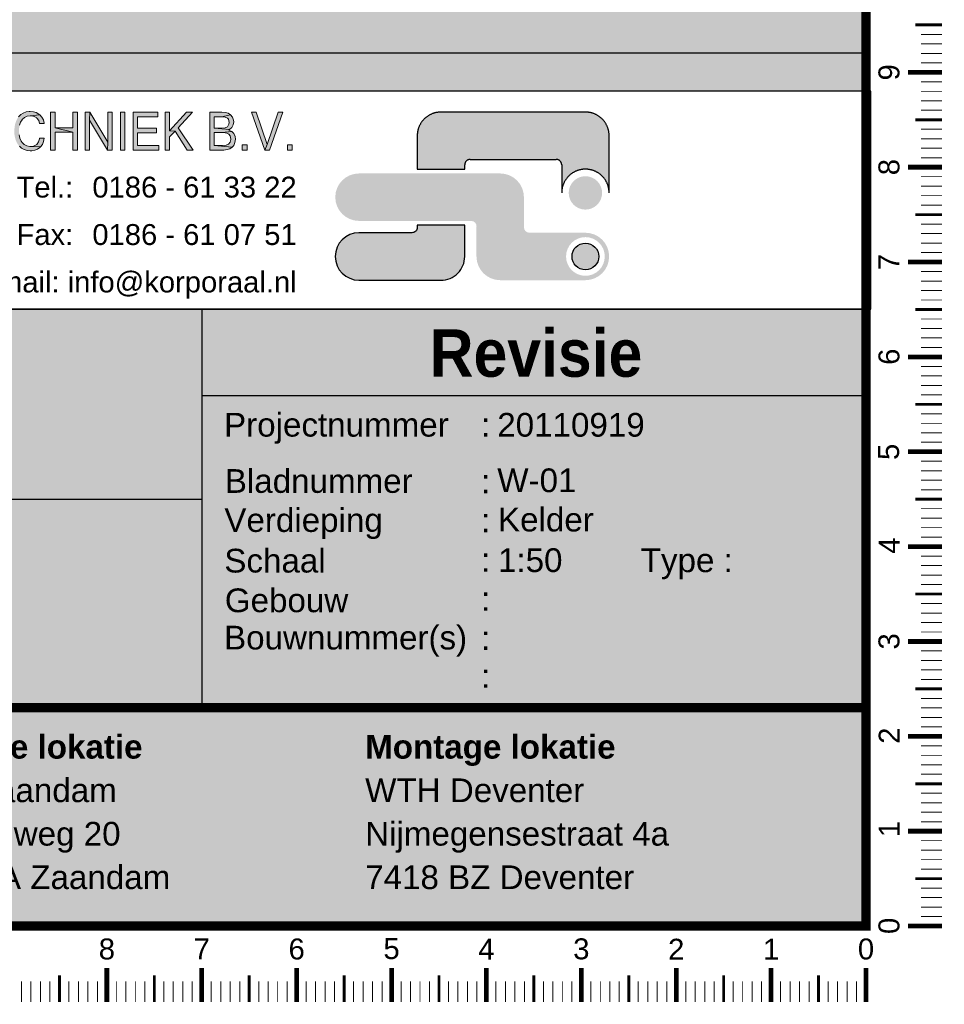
# Model space of a CAD drawing. Header units: millimetres. Extents: x 0 to 29700, y 0 to 21000.
# Tile 22 of 24: x 24741 to 29612, y 87 to 5277. Entities that reach past the tile are written whole.
import ezdxf
from ezdxf.enums import TextEntityAlignment as Align

# ---------------------------------------------------------------- set-up
doc = ezdxf.new("R2010")
doc.units = ezdxf.units.MM
doc.header["$LTSCALE"] = 50
doc.linetypes.add('2322107', pattern=[2000, 1000, 1000])
doc.linetypes.add('DASHDOT', pattern=[1, 0.5, -0.25, 0, -0.25])
for name, color, linetype in [('3', 7, 'Continuous'), ('50_MMKADER', 7, 'Continuous'), ('BL$4----', 7, 'Continuous'), ('Kader_WTH', 7, 'Continuous'), ('RETOUR', 5, 'DASHDOT')]:
    doc.layers.add(name, color=color, linetype=linetype)
doc.layers.add('RU_Dim', color=251, linetype='Continuous', lineweight=15)
doc.layers.add('RU_Hatch', color=7, linetype='Continuous', true_color=0xe00000)
doc.layers.add('RU_Outline', color=7, linetype='Continuous', lineweight=15, true_color=0x000000)
doc.styles.add('Annotative', font='ARIAL.TTF')
doc.styles.add('Korporaal adres', font='ARIAL.TTF', dxfattribs={"height": 5})
doc.styles.add('ROMANS', font='romans', dxfattribs={"height": 15})
doc.styles.add('style1', font='ariblk.TTF', dxfattribs={"width": 0.8, "height": 35})
doc.styles.add('style2', font='ARIAL.TTF', dxfattribs={"height": 16})

# ---------------------------------------------------------------- blocks, each defined once
blk = doc.blocks.new('a2')
at = {"layer": 'Kader_WTH', "lineweight": -3, "const_width": 1}
blk.add_lwpolyline([(584, 9.99), (584, 410), (10, 410), (10, 9.99)], close=True, dxfattribs=at)
at = {"layer": 'Kader_WTH', "color": 8, "lineweight": -3, "true_color": 0x6e6e6e}
for points, const_width in [([(592, 104.99), (589.18, 104.99)], 0.3), ([(592, 103.99), (589.81, 103.99)], 0.1), ([(592, 102.99), (589.81, 102.99)], 0.1), ([(592, 101.99), (589.81, 101.99)], 0.1), ([(592, 100.99), (589.81, 100.99)], 0.1), ([(592, 99.99), (588.42, 99.99)], 0.5), ([(592, 98.99), (589.81, 98.99)], 0.1), ([(592, 97.99), (589.81, 97.99)], 0.1), ([(592, 96.99), (589.81, 96.99)], 0.1), ([(592, 95.99), (589.81, 95.99)], 0.1), ([(592, 94.99), (589.18, 94.99)], 0.3), ([(592, 93.99), (589.81, 93.99)], 0.1), ([(592, 92.99), (589.81, 92.99)], 0.1), ([(592, 91.99), (589.81, 91.99)], 0.1), ([(592, 90.99), (589.81, 90.99)], 0.1), ([(592, 89.99), (588.42, 89.99)], 0.5), ([(592, 88.99), (589.81, 88.99)], 0.1), ([(592, 87.99), (589.81, 87.99)], 0.1), ([(592, 86.99), (589.81, 86.99)], 0.1), ([(592, 84.99), (589.18, 84.99)], 0.3), ([(592, 85.99), (589.81, 85.99)], 0.1), ([(592, 83.99), (589.81, 83.99)], 0.1), ([(592, 82.99), (589.81, 82.99)], 0.1), ([(592, 81.99), (589.81, 81.99)], 0.1), ([(592, 80.99), (589.81, 80.99)], 0.1), ([(592, 79.99), (588.42, 79.99)], 0.5), ([(592, 78.99), (589.81, 78.99)], 0.1), ([(592, 77.99), (589.81, 77.99)], 0.1), ([(592, 76.99), (589.81, 76.99)], 0.1), ([(592, 75.99), (589.81, 75.99)], 0.1), ([(592, 74.99), (589.18, 74.99)], 0.3), ([(592, 73.99), (589.81, 73.99)], 0.1), ([(592, 72.99), (589.81, 72.99)], 0.1), ([(592, 71.99), (589.81, 71.99)], 0.1), ([(592, 70.99), (589.81, 70.99)], 0.1), ([(592, 69.99), (588.42, 69.99)], 0.5), ([(592, 68.99), (589.81, 68.99)], 0.1), ([(592, 67.99), (589.81, 67.99)], 0.1), ([(592, 66.99), (589.81, 66.99)], 0.1), ([(592, 65.99), (589.81, 65.99)], 0.1), ([(592, 64.99), (589.18, 64.99)], 0.3), ([(592, 63.99), (589.81, 63.99)], 0.1), ([(592, 62.99), (589.81, 62.99)], 0.1), ([(592, 61.99), (589.81, 61.99)], 0.1), ([(592, 59.99), (588.42, 59.99)], 0.5), ([(592, 60.99), (589.81, 60.99)], 0.1), ([(592, 58.99), (589.81, 58.99)], 0.1), ([(592, 57.99), (589.81, 57.99)], 0.1), ([(592, 56.99), (589.81, 56.99)], 0.1), ([(592, 54.99), (589.18, 54.99)], 0.3), ([(592, 55.99), (589.81, 55.99)], 0.1), ([(592, 53.99), (589.81, 53.99)], 0.1), ([(592, 52.99), (589.81, 52.99)], 0.1), ([(592, 51.99), (589.81, 51.99)], 0.1), ([(592, 50.99), (589.81, 50.99)], 0.1), ([(592, 49.99), (588.42, 49.99)], 0.5), ([(592, 48.99), (589.81, 48.99)], 0.1), ([(592, 47.99), (589.81, 47.99)], 0.1), ([(592, 46.99), (589.81, 46.99)], 0.1), ([(592, 45.99), (589.81, 45.99)], 0.1), ([(592, 44.99), (589.18, 44.99)], 0.3), ([(592, 43.99), (589.81, 43.99)], 0.1), ([(592, 42.99), (589.81, 42.99)], 0.1), ([(592, 41.99), (589.81, 41.99)], 0.1), ([(592, 40.99), (589.81, 40.99)], 0.1), ([(592, 39.99), (588.42, 39.99)], 0.5), ([(592, 38.99), (589.81, 38.99)], 0.1), ([(592, 37.99), (589.81, 37.99)], 0.1), ([(592, 36.99), (589.81, 36.99)], 0.1), ([(592, 35.99), (589.81, 35.99)], 0.1), ([(592, 34.99), (589.18, 34.99)], 0.3), ([(592, 33.99), (589.81, 33.99)], 0.1), ([(592, 32.99), (589.81, 32.99)], 0.1), ([(592, 31.99), (589.81, 31.99)], 0.1), ([(592, 29.99), (588.42, 29.99)], 0.5), ([(592, 30.99), (589.81, 30.99)], 0.1), ([(592, 28.99), (589.81, 28.99)], 0.1), ([(592, 27.99), (589.81, 27.99)], 0.1), ([(592, 26.99), (589.81, 26.99)], 0.1), ([(592, 25.99), (589.81, 25.99)], 0.1), ([(592, 24.99), (589.18, 24.99)], 0.3), ([(592, 23.99), (589.81, 23.99)], 0.1), ([(592, 22.99), (589.81, 22.99)], 0.1), ([(592, 21.99), (589.81, 21.99)], 0.1), ([(592, 20.99), (589.81, 20.99)], 0.1), ([(592, 19.99), (588.42, 19.99)], 0.5), ([(592, 18.99), (589.81, 18.99)], 0.1), ([(592, 17.99), (589.81, 17.99)], 0.1), ([(592, 16.99), (589.81, 16.99)], 0.1), ([(592, 15.99), (589.81, 15.99)], 0.1), ([(592, 14.99), (589.18, 14.99)], 0.3), ([(592, 13.99), (589.81, 13.99)], 0.1), ([(592, 12.99), (589.81, 12.99)], 0.1), ([(592, 11.99), (589.81, 11.99)], 0.1), ([(592, 10.99), (589.81, 10.99)], 0.1), ([(592, 9.99), (588.42, 9.99)], 0.5), ([(504, 1.99), (504, 5.57)], 0.5), ([(514, 1.99), (514, 5.57)], 0.5), ([(524, 1.99), (524, 5.57)], 0.5), ([(534, 1.99), (534, 5.57)], 0.5), ([(544, 1.99), (544, 5.57)], 0.5), ([(554, 1.99), (554, 5.57)], 0.5), ([(564, 1.99), (564, 5.57)], 0.5), ([(574, 1.99), (574, 5.57)], 0.5), ([(584, 1.99), (584, 5.57)], 0.5), ([(495, 1.99), (495, 4.18)], 0.1), ([(496, 1.99), (496, 4.18)], 0.1), ([(497, 1.99), (497, 4.18)], 0.1), ([(498, 1.99), (498, 4.18)], 0.1), ([(499, 1.99), (499, 4.81)], 0.3), ([(500, 1.99), (500, 4.18)], 0.1), ([(501, 1.99), (501, 4.18)], 0.1), ([(502, 1.99), (502, 4.18)], 0.1), ([(503, 1.99), (503, 4.18)], 0.1), ([(505, 1.99), (505, 4.18)], 0.1), ([(506, 1.99), (506, 4.18)], 0.1), ([(507, 1.99), (507, 4.18)], 0.1), ([(508, 1.99), (508, 4.18)], 0.1), ([(509, 1.99), (509, 4.81)], 0.3), ([(510, 1.99), (510, 4.18)], 0.1), ([(511, 1.99), (511, 4.18)], 0.1), ([(512, 1.99), (512, 4.18)], 0.1), ([(513, 1.99), (513, 4.18)], 0.1), ([(515, 1.99), (515, 4.18)], 0.1), ([(516, 1.99), (516, 4.18)], 0.1), ([(517, 1.99), (517, 4.18)], 0.1), ([(518, 1.99), (518, 4.18)], 0.1), ([(519, 1.99), (519, 4.81)], 0.3), ([(520, 1.99), (520, 4.18)], 0.1), ([(521, 1.99), (521, 4.18)], 0.1), ([(522, 1.99), (522, 4.18)], 0.1), ([(523, 1.99), (523, 4.18)], 0.1), ([(525, 1.99), (525, 4.18)], 0.1), ([(526, 1.99), (526, 4.18)], 0.1), ([(527, 1.99), (527, 4.18)], 0.1), ([(528, 1.99), (528, 4.18)], 0.1), ([(529, 1.99), (529, 4.81)], 0.3), ([(530, 1.99), (530, 4.18)], 0.1), ([(531, 1.99), (531, 4.18)], 0.1), ([(532, 1.99), (532, 4.18)], 0.1), ([(533, 1.99), (533, 4.18)], 0.1), ([(535, 1.99), (535, 4.18)], 0.1), ([(536, 1.99), (536, 4.18)], 0.1), ([(537, 1.99), (537, 4.18)], 0.1), ([(538, 1.99), (538, 4.18)], 0.1), ([(539, 1.99), (539, 4.81)], 0.3), ([(540, 1.99), (540, 4.18)], 0.1), ([(541, 1.99), (541, 4.18)], 0.1), ([(542, 1.99), (542, 4.18)], 0.1), ([(543, 1.99), (543, 4.18)], 0.1), ([(545, 1.99), (545, 4.18)], 0.1), ([(546, 1.99), (546, 4.18)], 0.1), ([(547, 1.99), (547, 4.18)], 0.1), ([(548, 1.99), (548, 4.18)], 0.1), ([(549, 1.99), (549, 4.81)], 0.3), ([(550, 1.99), (550, 4.18)], 0.1), ([(551, 1.99), (551, 4.18)], 0.1), ([(552, 1.99), (552, 4.18)], 0.1), ([(553, 1.99), (553, 4.18)], 0.1), ([(555, 1.99), (555, 4.18)], 0.1), ([(556, 1.99), (556, 4.18)], 0.1), ([(557, 1.99), (557, 4.18)], 0.1), ([(558, 1.99), (558, 4.18)], 0.1), ([(559, 1.99), (559, 4.81)], 0.3), ([(560, 1.99), (560, 4.18)], 0.1), ([(561, 1.99), (561, 4.18)], 0.1), ([(562, 1.99), (562, 4.18)], 0.1), ([(563, 1.99), (563, 4.18)], 0.1), ([(565, 1.99), (565, 4.18)], 0.1), ([(566, 1.99), (566, 4.18)], 0.1), ([(567, 1.99), (567, 4.18)], 0.1), ([(568, 1.99), (568, 4.18)], 0.1), ([(569, 1.99), (569, 4.81)], 0.3), ([(570, 1.99), (570, 4.18)], 0.1), ([(571, 1.99), (571, 4.18)], 0.1), ([(572, 1.99), (572, 4.18)], 0.1), ([(573, 1.99), (573, 4.18)], 0.1), ([(575, 1.99), (575, 4.18)], 0.1), ([(576, 1.99), (576, 4.18)], 0.1), ([(577, 1.99), (577, 4.18)], 0.1), ([(578, 1.99), (578, 4.18)], 0.1), ([(579, 1.99), (579, 4.81)], 0.3), ([(580, 1.99), (580, 4.18)], 0.1), ([(581, 1.99), (581, 4.18)], 0.1), ([(582, 1.99), (582, 4.18)], 0.1), ([(583, 1.99), (583, 4.18)], 0.1)]:
    blk.add_lwpolyline(points, dxfattribs=dict(at, const_width=const_width))
at = {"layer": 'Kader_WTH', "style": 'Annotative'}
for s, p in [('9', (587.52, 99.99)), ('8', (587.52, 90)), ('7', (587.52, 79.98)), ('6', (587.52, 70.01)), ('5', (587.48, 59.98)), ('4', (587.55, 50.1)), ('3', (587.52, 40)), ('2', (587.55, 30.06)), ('1', (587.55, 20.22)), ('0', (587.52, 10.01))]:
    blk.add_text(s, height=2.21, rotation=90, dxfattribs=at).set_placement(p, align=Align.CENTER)
for s, p in [('8', (504, 6.47)), ('7', (514, 6.47)), ('6', (524, 6.47)), ('5', (534, 6.51)), ('4', (544, 6.45)), ('3', (554, 6.48)), ('2', (564, 6.44)), ('1', (574, 6.44)), ('0', (584, 6.47))]:
    blk.add_text(s, height=2.21, dxfattribs=at).set_placement(p, align=Align.CENTER)
blk = doc.blocks.new('WTH_Kaderlogo')
at = {"layer": 'RU_Hatch', "true_color": 0xfafafa}
h = blk.add_hatch(color=7, dxfattribs=at)
h.dxf.hatch_style = 1
h.paths.add_polyline_path([(0, 120.03), (-200, 120.03), (-200, 88.03), (0, 88.03)])
h = blk.add_hatch(color=7, dxfattribs=at)
h.dxf.hatch_style = 1
h.paths.add_polyline_path([(0, 65.03), (-200, 65.03), (-200, 23.03), (0, 23.03)])
at = {"layer": 'RU_Hatch'}
h = blk.add_hatch(color=9, dxfattribs=at)
h.dxf.hatch_style = 1
h.set_gradient(color1=(201, 201, 201), tint=1)
h.paths.add_polyline_path([(-200, 23.03), (-200, 0), (0, 0), (0, 23.03)])
at = {"layer": 'Kader_WTH', "color": 18, "lineweight": -3, "true_color": 0x000000}
for p, q in [((-70, 65.03), (-70, 23.03)), ((-70, 55.94), (0, 55.94))]:
    blk.add_line(p, q, dxfattribs=at)
at = {"layer": 'Kader_WTH', "lineweight": -3}
blk.add_line((0, 65.03), (0, 20.89), dxfattribs=at)
at = {"layer": 'Kader_WTH', "color": 18, "lineweight": -3, "true_color": 0x000000}
for points in [[(0, 92.03), (-200, 92.03)], [(0, 65.03), (-200, 65.03)], [(-70, 44.98), (-200, 44.98)]]:
    blk.add_lwpolyline(points, dxfattribs=at)
at = {"layer": 'Kader_WTH', "color": 18, "lineweight": -3, "true_color": 0x000000, "const_width": 1}
blk.add_lwpolyline([(0, 23.03), (-200, 23.03)], dxfattribs=at)
at = {"layer": 'RU_Outline', "color": 18, "true_color": 0x000000}
blk.add_lwpolyline([(0, 88.03), (-200, 88.03)], dxfattribs=at)
at = {"layer": 'RU_Outline', "color": 18, "true_color": 0x000000, "char_height": 2.5, "attachment_point": 1, "line_spacing_factor": 1.1, "style": 'Annotative'}
for s, insert in [('Projectnummer   ', (-67.65, 54.1)), (':  ', (-40.56, 54.1)), ('Bladnummer       ', (-67.57, 48.17)), (':  ', (-40.56, 48.13)), ('Verdieping               ', (-67.62, 44.05)), (':  ', (-40.56, 44.02)), ('Schaal                ', (-67.62, 39.77)), ('Type :  ', (-23.74, 39.81)), (':  ', (-40.56, 39.86)), ('Gebouw       ', (-67.57, 35.59)), (':  ', (-40.56, 35.75)), ('Bouwnummer(s)  ', (-67.65, 31.66)), (':  ', (-40.56, 31.62)), (':  ', (-40.56, 27.62)), ('{\\fArial|b1|i0|c0|p34;Montage lokatie}\\PWTH Zaandam\\PPenningweg 20\\P1507 DA Zaandam', (-102.63, 20.15)), ('{\\fArial|b1|i0|c0|p34;Montage lokatie\\P}WTH Deventer\\PNijmegensestraat 4a\\P7418 BZ Deventer', (-52.78, 20.15))]:
    blk.add_mtext_dynamic_manual_height_columns(s, width=950, gutter_width=100, heights=[0], dxfattribs=dict(at, insert=insert))
at = {"layer": 'RU_Outline', "color": 175, "true_color": 0x353dac, "style": 'style2'}
for tag, p, height in [('TYPE_RU_1', (-193.36, 169.2), 1.8), ('BEV_MAT_1', (-168.32, 169.2), 1.8), ('TYPE_RU_13', (-136.98, 169.2), 1.8), ('BEV_MAT_13', (-111.76, 169.2), 1.8), ('TYPE_RU_2', (-193.36, 165.2), 1.8), ('BEV_MAT_2', (-168.32, 165.2), 1.8), ('TYPE_RU_14', (-136.98, 165.2), 1.8), ('BEV_MAT_14', (-111.76, 165.2), 1.8), ('2034_250', (-68.3, 165.2), 1.8), ('1627_105', (-38.06, 165.2), 1.8), ('162_120', (-9.2, 165.2), 1.8), ('TYPE_RU_3', (-193.36, 161.2), 1.8), ('BEV_MAT_3', (-168.32, 161.2), 1.8), ('TYPE_RU_15', (-136.98, 161.2), 1.8), ('BEV_MAT_15', (-111.76, 161.2), 1.8), ('2034_165', (-68.3, 161.2), 1.8), ('1627_90', (-38.06, 161.2), 1.8), ('162_90', (-9.2, 161.2), 1.8), ('TYPE_RU_4', (-193.36, 157.2), 1.8), ('BEV_MAT_4', (-168.32, 157.2), 1.8), ('TYPE_RU_16', (-136.98, 157.2), 1.8), ('BEV_MAT_16', (-111.76, 157.2), 1.8), ('2034_125', (-68.3, 157.2), 1.8), ('1627_75', (-38.06, 157.2), 1.8), ('162_60', (-9.2, 157.2), 1.8), ('TYPE_RU_5', (-193.36, 153.2), 1.8), ('BEV_MAT_5', (-168.32, 153.2), 1.8), ('TYPE_RU_17', (-136.98, 153.2), 1.8), ('BEV_MAT_17', (-111.76, 153.2), 1.8), ('2034_105', (-68.3, 153.2), 1.8), ('1627_63', (-38.06, 153.2), 1.8), ('162_TOT', (-9.2, 153.2), 1.8), ('TYPE_RU_6', (-193.36, 149.2), 1.8), ('BEV_MAT_6', (-168.32, 149.2), 1.8), ('TYPE_RU_18', (-136.98, 149.2), 1.8), ('BEV_MAT_18', (-111.76, 149.2), 1.8), ('2034_90', (-68.3, 149.2), 1.8), ('1627_TOT', (-38.06, 149.2), 1.8), ('162_W', (-9.2, 149.2), 1.8), ('TYPE_RU_7', (-193.36, 145.2), 1.8), ('BEV_MAT_7', (-168.32, 145.2), 1.8), ('TYPE_RU_19', (-136.98, 145.2), 1.8), ('BEV_MAT_19', (-111.76, 145.2), 1.8), ('2034_75', (-68.3, 145.2), 1.8), ('1627_W', (-38.06, 145.2), 1.8), ('TYPE_RU_8', (-193.36, 141.2), 1.8), ('BEV_MAT_8', (-168.32, 141.2), 1.8), ('TYPE_RU_20', (-136.98, 141.2), 1.8), ('BEV_MAT_20', (-111.76, 141.2), 1.8), ('2034_63', (-68.3, 141.2), 1.8), ('VAR_1', (-38.06, 141.2), 1.8), ('142_90', (-9.2, 141.2), 1.8), ('TYPE_RU_9', (-193.36, 137.2), 1.8), ('BEV_MAT_9', (-168.32, 137.2), 1.8), ('TYPE_RU_21', (-136.98, 137.2), 1.8), ('BEV_MAT_21', (-111.76, 137.2), 1.8), ('2034_50', (-68.3, 137.2), 1.8), ('VAR_2', (-38.06, 137.2), 1.8), ('142_60', (-9.2, 137.2), 1.8), ('TYPE_RU_10', (-193.36, 133.2), 1.8), ('BEV_MAT_10', (-168.32, 133.2), 1.8), ('TYPE_RU_22', (-136.98, 133.2), 1.8), ('BEV_MAT_22', (-111.76, 133.2), 1.8), ('2034_40', (-68.3, 133.2), 1.8), ('VAR_3', (-38.06, 133.2), 1.8), ('142_TOT', (-9.2, 133.2), 1.8), ('TYPE_RU_11', (-193.36, 129.2), 1.8), ('BEV_MAT_11', (-168.32, 129.2), 1.8), ('TYPE_RU_23', (-136.98, 129.2), 1.8), ('BEV_MAT_23', (-111.76, 129.2), 1.8), ('2034_TOT', (-68.3, 129.2), 1.8), ('VAR_4', (-38.06, 129.2), 1.8), ('VAR_6', (-9.06, 129.2), 1.8), ('TYPE_RU_12', (-193.36, 125.2), 1.8), ('BEV_MAT_12', (-168.32, 125.2), 1.8), ('TYPE_RU_24', (-136.98, 125.2), 1.8), ('BEV_MAT_24', (-111.76, 125.2), 1.8), ('2034_W', (-68.3, 125.2), 1.8), ('VAR_5', (-38.06, 125.2), 1.8), ('VAR_7', (-9.06, 125.2), 1.8), ('WIJZ_D_1', (-193.36, 117.2), 1.8), ('WIJZ_T_1', (-178.45, 117.2), 1.8), ('WIJZ_O_1', (-168.32, 117.2), 1.8), ('WIJZ_D_2', (-193.36, 113.2), 1.8), ('WIJZ_T_2', (-178.45, 113.2), 1.8), ('WIJZ_O_2', (-168.32, 113.2), 1.8), ('WIJZ_D_3', (-193.36, 109.2), 1.8), ('WIJZ_T_3', (-178.45, 109.2), 1.8), ('WIJZ_O_3', (-168.32, 109.2), 1.8), ('WIJZ_D_4', (-193.36, 105.2), 1.8), ('WIJZ_T_4', (-178.45, 105.2), 1.8), ('WIJZ_O_4', (-168.32, 105.2), 1.8), ('WIJZ_D_5', (-193.36, 101.2), 1.8), ('WIJZ_T_5', (-178.45, 101.2), 1.8), ('WIJZ_O_5', (-168.32, 101.2), 1.8), ('WIJZ_D_6', (-193.36, 97.2), 1.8), ('WIJZ_T_6', (-178.45, 97.2), 1.8), ('WIJZ_O_6', (-168.32, 97.2), 1.8), ('WIJZ_D_7', (-193.36, 93.2), 1.8), ('WIJZ_T_7', (-178.45, 93.2), 1.8), ('WIJZ_O_7', (-168.32, 93.2), 1.8), ('WIJZ_D_8', (-193.36, 89.2), 1.8), ('WIJZ_T_8', (-178.45, 89.2), 1.8), ('WIJZ_O_8', (-168.32, 89.2), 1.8), ('PROJECTNAAM', (-155.03, 60.85), 2.5), ('PROJECT_ADRES', (-155.03, 56.34), 2.5), ('PROJECT_PC_PLAATS', (-155.03, 51.76), 2.5), ('PROJECTNUMMER', (-38.86, 51.59), 2.5), ('PROJECTNUMMER_KLANT', (-155.03, 47.18), 2.5), ('BLADNR', (-38.86, 45.74), 2.5), ('VERDIEPING', (-38.78, 41.6), 2.5), ('TEKENAAR', (-155.03, 39.96), 2.5), ('FORMAAT', (-108.75, 39.96), 2.5), ('SCHAAL', (-38.78, 37.32), 2.5), ('WONING_TYPE', (-14.31, 37.3), 2.5), ('TEKENDATUM', (-155.03, 35.38), 2.5), ('GEBOUW', (-38.86, 33.16), 2.5), ('BOUWKUNDIGETEKENING', (-155.03, 30.79), 2.5), ('BOUWNUMMER', (-38.86, 29.16), 2.5), ('BT_DATUM', (-154.96, 26.1), 2.5), ('BOUWNUMMER2', (-38.86, 25.16), 2.5)]:
    blk.add_attdef(tag, p, '', height=height, dxfattribs=at)
at = {"layer": 'RU_Outline', "color": 18, "true_color": 0x000000, "style": 'style2'}
for tag, p in [('VAR_O_1', (-57.18, 141.2)), ('VAR_O_2', (-57.18, 137.2)), ('VAR_O_3', (-57.18, 133.2)), ('VAR_O_4', (-57.18, 129.2)), ('VAR_O_6', (-28.18, 129.2)), ('VAR_O_5', (-57.18, 125.2)), ('VAR_O_7', (-28.18, 125.2))]:
    blk.add_attdef(tag, p, '', height=1.5, dxfattribs=at)
at = {"layer": 'RU_Outline', "color": 175, "true_color": 0x353dac, "style": 'style1', "width": 0.8}
blk.add_attdef('PROJECTSTATUS', text='', height=5, dxfattribs=at).set_placement((-34.78, 57.91), align=Align.CENTER)
at = {"layer": 'RU_Outline', "color": 175, "lineweight": -3, "true_color": 0x353dac, "style": 'ROMANS', "flags": 1}
blk.add_attdef('LOKATIE_BOUWK_TEKENING', (0.37, 0.36), '', height=1.5, dxfattribs=at)
blk = doc.blocks.new('RUH-R4')
at = {"layer": 'RU_Dim', "insert": (-644.5, 98.1), "char_height": 12, "attachment_point": 1, "style": 'Annotative'}
blk.add_mtext_dynamic_manual_height_columns('\\pi258.95;Min.\\P\\pi244.61;100 mm', width=546.87, gutter_width=566.8, heights=[0], dxfattribs=at)
at = {"layer": 'RU_Outline', "color": 175, "true_color": 0x353dac, "style": 'style2'}
for tag, p in [('GR1', (-792.4, 128.6)), ('GR2', (-732.4, 128.6)), ('GR3', (-672.4, 128.6)), ('GR4', (-612.4, 128.6))]:
    blk.add_attdef(tag, text='', height=21, dxfattribs=at).set_placement(p, align=Align.CENTER)
at = {"layer": 'RU_Outline', "color": 175, "true_color": 0x353dac, "style": 'style2', "flags": 1}
blk.add_attdef('RU_NR', text='', height=21, dxfattribs=at).set_placement((-792.4, 73.2), align=Align.CENTER)
blk = doc.blocks.new('Korporaal_Oud-Beijerland')
at = {"layer": 'BL$4----'}
h = blk.add_hatch(color=12, dxfattribs=at)
h.paths.add_polyline_path([(-60.96, 16.79), (-61.47, 16.79), (-61.47, 17.34), (-60.96, 17.34)])
h.paths.add_polyline_path([(-64.75, 20.78), (-65.25, 20.78), (-63.85, 16.79), (-63.6, 17.36)])
h.paths.add_polyline_path([(-61.95, 20.78), (-62.46, 20.78), (-63.6, 17.36), (-63.85, 16.79), (-63.36, 16.79)])
h.paths.add_polyline_path([(-65.73, 16.79), (-66.24, 16.79), (-66.24, 17.34), (-65.73, 17.34)])
h.paths.add_polyline_path([(-68.37, 20.78), (-69.65, 20.78), (-69.65, 16.79), (-68.3, 16.79), (-68.17, 16.79), (-67.82, 16.83), (-67.53, 16.93), (-67.3, 17.08), (-69.18, 17.26), (-69.18, 18.63), (-68.37, 18.63), (-67.34, 18.76), (-67.65, 18.9), (-67.57, 18.94), (-69.18, 19.11), (-69.18, 20.3), (-68.42, 20.3), (-67.46, 20.51), (-67.46, 20.51), (-67.71, 20.66), (-68.01, 20.75)])
h.paths.add_polyline_path([(-67.46, 20.51), (-68.42, 20.3), (-68.39, 20.3), (-68.02, 20.27), (-67.78, 20.16), (-67.68, 20.05), (-67.6, 19.71), (-67.63, 19.51), (-67.79, 19.25), (-68.02, 19.14), (-68.37, 19.11), (-69.18, 19.11), (-67.57, 18.94), (-67.33, 19.16), (-67.18, 19.43), (-67.13, 19.76), (-67.14, 19.95), (-67.25, 20.26)])
h.paths.add_polyline_path([(-67.34, 18.76), (-68.37, 18.63), (-68.22, 18.63), (-67.87, 18.58), (-67.65, 18.47), (-67.52, 18.3), (-67.44, 17.95), (-67.45, 17.9), (-67.52, 17.61), (-67.68, 17.41), (-67.94, 17.3), (-68.31, 17.26), (-69.18, 17.26), (-67.3, 17.08), (-67.12, 17.28), (-67, 17.58), (-66.95, 17.95), (-66.98, 18.23), (-67.13, 18.54)])
h.paths.add_polyline_path([(-73.89, 20.78), (-74.37, 20.78), (-74.37, 16.79), (-73.89, 16.79), (-73.89, 18.17), (-73.32, 18.77), (-73.89, 18.8)])
h.paths.add_polyline_path([(-71.48, 20.78), (-72.12, 20.78), (-73.89, 18.8), (-73.32, 18.77), (-72.05, 16.79), (-71.41, 16.79), (-72.99, 19.14)])
h.paths.add_polyline_path([(-75.12, 20.78), (-77.74, 20.78), (-77.74, 16.79), (-75.04, 16.79), (-75.04, 17.26), (-77.26, 17.26), (-77.26, 18.61), (-75.26, 18.61), (-75.26, 19.09), (-77.26, 19.09), (-77.26, 20.3), (-75.12, 20.3)])
h.paths.add_polyline_path([(-78.6, 16.79), (-79.08, 16.79), (-79.08, 20.78), (-78.6, 20.78)])
h.paths.add_polyline_path([(-79.95, 20.78), (-80.41, 20.78), (-80.41, 17.63), (-80.44, 16.79), (-79.95, 16.79)])
h.paths.add_polyline_path([(-82.3, 20.78), (-82.34, 19.94), (-80.44, 16.79), (-80.41, 17.63)])
h.paths.add_polyline_path([(-82.3, 20.78), (-82.79, 20.78), (-82.79, 16.79), (-82.34, 16.79), (-82.34, 19.94)])
h.paths.add_polyline_path([(-85.96, 20.78), (-86.44, 20.78), (-86.44, 16.79), (-85.96, 16.79), (-85.96, 18.66), (-84.08, 18.66), (-85.96, 19.14)])
h.paths.add_polyline_path([(-83.6, 20.78), (-84.08, 20.78), (-84.08, 19.14), (-85.96, 19.14), (-84.08, 18.66), (-84.08, 16.79), (-83.6, 16.79)])
h.paths.add_polyline_path([(-88.57, 20.85), (-88.69, 20.85), (-89.02, 20.8), (-89.31, 20.69), (-89.57, 20.52), (-89.8, 20.29), (-89.92, 20.12), (-90.06, 19.84), (-90.17, 19.53), (-90.23, 19.17), (-90.25, 18.78), (-90.25, 18.52), (-90.19, 18.15), (-90.1, 17.82), (-89.97, 17.53), (-89.8, 17.27), (-89.72, 17.19), (-89.48, 16.98), (-89.21, 16.83), (-88.91, 16.75), (-88.57, 16.71), (-88.42, 16.72), (-88.1, 16.77), (-87.81, 16.89), (-87.56, 17.06), (-87.49, 17.12), (-88.58, 17.17), (-88.62, 17.17), (-88.94, 17.22), (-89.21, 17.36), (-89.44, 17.59), (-89.54, 17.74), (-89.66, 18.04), (-89.73, 18.38), (-89.76, 18.78), (-89.75, 19.05), (-89.69, 19.41), (-89.59, 19.72), (-89.43, 19.98), (-89.41, 20.01), (-89.18, 20.23), (-88.9, 20.36), (-88.57, 20.4), (-87.57, 20.5), (-87.67, 20.57), (-87.94, 20.73), (-88.24, 20.82)])
h.paths.add_polyline_path([(-87.57, 20.5), (-88.57, 20.4), (-88.48, 20.4), (-88.16, 20.33), (-87.89, 20.17), (-87.88, 20.16), (-87.68, 19.9), (-87.59, 19.57), (-87.1, 19.57), (-87.11, 19.62), (-87.19, 19.96), (-87.34, 20.25)])
h.paths.add_polyline_path([(-87.1, 18.05), (-87.59, 18.05), (-87.6, 17.98), (-87.7, 17.65), (-87.89, 17.39), (-87.96, 17.34), (-88.24, 17.21), (-88.58, 17.17), (-87.49, 17.12), (-87.3, 17.38), (-87.17, 17.69)])
h.paths.add_polyline_path([(-90.84, 20.78), (-93.46, 20.78), (-93.46, 16.79), (-90.76, 16.79), (-90.76, 17.26), (-92.98, 17.26), (-92.98, 18.61), (-90.98, 18.61), (-90.98, 19.09), (-92.98, 19.09), (-92.98, 20.3), (-90.84, 20.3)])
h.paths.add_polyline_path([(-93.97, 20.78), (-96.84, 20.78), (-96.84, 20.3), (-95.65, 20.3), (-95.65, 16.79), (-95.17, 16.79), (-95.17, 20.3), (-93.97, 20.3)])
h.paths.add_polyline_path([(-97.3, 20.78), (-99.91, 20.78), (-99.91, 16.79), (-97.22, 16.79), (-97.22, 17.26), (-99.44, 17.26), (-99.44, 18.61), (-97.44, 18.61), (-97.44, 19.09), (-99.44, 19.09), (-99.44, 20.3), (-97.3, 20.3)])
h.paths.add_polyline_path([(-100.78, 16.79), (-101.26, 16.79), (-101.26, 20.78), (-100.78, 20.78)])
h.paths.add_polyline_path([(-101.83, 20.78), (-104.7, 20.78), (-104.7, 20.3), (-103.51, 20.3), (-103.51, 16.79), (-103.03, 16.79), (-103.03, 20.3), (-101.83, 20.3)])
h.paths.add_polyline_path([(-106.28, 20.78), (-106.54, 20.27), (-105.9, 18.42), (-107.15, 18.42), (-105.76, 18), (-105.34, 16.79), (-104.8, 16.79)])
h.paths.add_polyline_path([(-106.28, 20.78), (-106.79, 20.78), (-108.18, 16.79), (-107.68, 16.79), (-107.28, 18), (-105.76, 18), (-107.15, 18.42), (-106.54, 20.27)])
h.paths.add_polyline_path([(-110.1, 20.78), (-110.58, 20.78), (-110.58, 16.79), (-108.35, 16.79), (-108.35, 17.26), (-110.1, 17.26)])
h.paths.add_polyline_path([(-112.92, 20.78), (-113.4, 20.78), (-113.4, 16.79), (-111.15, 16.79), (-111.15, 17.26), (-112.92, 17.26)])
h.paths.add_polyline_path([(-115.27, 20.78), (-115.53, 20.27), (-114.89, 18.42), (-116.14, 18.42), (-114.75, 18), (-114.34, 16.79), (-113.79, 16.79)])
h.paths.add_polyline_path([(-115.27, 20.78), (-115.78, 20.78), (-117.17, 16.79), (-116.67, 16.79), (-116.27, 18), (-114.75, 18), (-116.14, 18.42), (-115.53, 20.27)])
h.paths.add_polyline_path([(-117.28, 20.78), (-120.14, 20.78), (-120.14, 20.3), (-118.96, 20.3), (-118.96, 16.79), (-118.48, 16.79), (-118.48, 20.3), (-117.28, 20.3)])
h.paths.add_polyline_path([(-121.98, 20.85), (-122.03, 20.85), (-122.38, 20.81), (-122.67, 20.71), (-122.92, 20.54), (-123.07, 20.38), (-123.22, 20.08), (-123.27, 19.74), (-123.27, 19.65), (-123.19, 19.32), (-123, 19.05), (-122.99, 19.05), (-122.77, 18.89), (-122.48, 18.76), (-122.11, 18.65), (-121.78, 18.56), (-121.46, 18.46), (-121.24, 18.35), (-121.07, 18.19), (-120.98, 17.87), (-121.02, 17.63), (-121.22, 17.37), (-121.26, 17.35), (-121.53, 17.23), (-121.87, 17.19), (-122.99, 17.1), (-122.81, 16.94), (-122.54, 16.82), (-122.22, 16.74), (-121.85, 16.71), (-121.76, 16.71), (-121.43, 16.77), (-121.13, 16.88), (-120.89, 17.06), (-120.7, 17.27), (-120.56, 17.57), (-120.51, 17.91), (-120.51, 17.92), (-120.56, 18.28), (-120.72, 18.56), (-120.92, 18.76), (-121.2, 18.92), (-121.32, 18.96), (-121.61, 19.05), (-121.97, 19.15), (-122.04, 19.16), (-122.4, 19.27), (-122.62, 19.39), (-122.7, 19.46), (-122.81, 19.77), (-122.78, 19.95), (-122.59, 20.21), (-122.58, 20.21), (-122.31, 20.34), (-121.96, 20.38), (-121, 20.54), (-121.07, 20.59), (-121.33, 20.73), (-121.63, 20.82)])
h.paths.add_polyline_path([(-121, 20.54), (-121.96, 20.38), (-121.89, 20.38), (-121.55, 20.32), (-121.3, 20.17), (-121.15, 19.95), (-121.07, 19.65), (-120.6, 19.65), (-120.65, 19.99), (-120.78, 20.3)], flags=17)
h.paths.add_polyline_path([(-122.94, 18.07), (-123.4, 18.07), (-123.4, 18), (-123.33, 17.66), (-123.2, 17.36), (-122.99, 17.1), (-121.87, 17.19), (-122.01, 17.2), (-122.33, 17.26), (-122.6, 17.41), (-122.67, 17.47), (-122.85, 17.72)])
h.paths.add_polyline_path([(-124.02, 20.78), (-124.48, 20.78), (-124.48, 17.63), (-124.52, 16.79), (-124.02, 16.79)])
h.paths.add_polyline_path([(-126.38, 20.78), (-126.42, 19.94), (-124.52, 16.79), (-124.48, 17.63)])
h.paths.add_polyline_path([(-126.38, 20.78), (-126.87, 20.78), (-126.87, 16.79), (-126.42, 16.79), (-126.42, 19.94)])
h.paths.add_polyline_path([(-127.73, 16.79), (-128.21, 16.79), (-128.21, 20.78), (-127.73, 20.78)])
h.paths.add_polyline_path([(-131.94, 20.78), (-132.42, 20.78), (-132.42, 16.79), (-130.19, 16.79), (-130.19, 17.26), (-131.94, 17.26)])
h.paths.add_polyline_path([(-134.3, 20.78), (-134.56, 20.27), (-133.92, 18.42), (-135.17, 18.42), (-133.78, 18), (-133.36, 16.79), (-132.82, 16.79)])
h.paths.add_polyline_path([(-134.3, 20.78), (-134.82, 20.78), (-136.2, 16.79), (-135.7, 16.79), (-135.29, 18), (-133.78, 18), (-135.17, 18.42), (-134.56, 20.27)])
h.paths.add_polyline_path([(-137.67, 20.78), (-137.93, 20.27), (-137.29, 18.42), (-138.54, 18.42), (-137.15, 18), (-136.73, 16.79), (-136.19, 16.79)])
h.paths.add_polyline_path([(-137.67, 20.78), (-138.19, 20.78), (-139.57, 16.79), (-139.07, 16.79), (-138.66, 18), (-137.15, 18), (-138.54, 18.42), (-137.93, 20.27)])
h.paths.add_polyline_path([(-141.21, 20.78), (-142.81, 20.78), (-142.81, 16.79), (-142.33, 16.79), (-142.33, 18.49), (-141.45, 18.49), (-140.73, 18.59), (-140.73, 18.61), (-140.67, 18.62), (-140.37, 18.76), (-142.33, 18.97), (-142.33, 20.34), (-141.19, 20.34), (-140.26, 20.53), (-140.52, 20.69), (-140.56, 20.71), (-140.86, 20.76)])
h.paths.add_polyline_path([(-140.26, 20.53), (-141.19, 20.34), (-140.87, 20.3), (-140.62, 20.18), (-140.47, 19.97), (-140.41, 19.66), (-140.45, 19.37), (-140.62, 19.12), (-140.63, 19.11), (-140.89, 19), (-141.26, 18.97), (-142.33, 18.97), (-140.37, 18.76), (-140.14, 18.97), (-140.11, 19.01), (-139.97, 19.31), (-139.92, 19.66), (-139.96, 20), (-140.09, 20.31)])
h.paths.add_polyline_path([(-140.73, 18.59), (-141.45, 18.49), (-141.24, 18.46), (-140.96, 18.31), (-140.81, 18.15), (-140.65, 17.85), (-140.31, 16.79), (-139.8, 16.79), (-140.16, 17.87), (-140.3, 18.19), (-140.49, 18.44)])
h.paths.add_polyline_path([(-145.17, 20.85), (-145.31, 20.84), (-145.64, 20.79), (-145.92, 20.68), (-146.19, 20.51), (-145.17, 20.4), (-145.11, 20.4), (-144.8, 20.34), (-144.52, 20.2), (-144.29, 19.97), (-144.17, 19.81), (-144.04, 19.51), (-143.97, 19.18), (-143.94, 18.78), (-143.95, 18.52), (-144.01, 18.16), (-144.13, 17.85), (-144.29, 17.6), (-144.33, 17.54), (-144.58, 17.34), (-144.86, 17.21), (-145.18, 17.17), (-144.17, 17.05), (-143.93, 17.28), (-143.8, 17.45), (-143.65, 17.74), (-143.54, 18.05), (-143.47, 18.4), (-143.45, 18.78), (-143.45, 19.05), (-143.51, 19.4), (-143.6, 19.73), (-143.75, 20.03), (-143.93, 20.28), (-144.02, 20.38), (-144.27, 20.59), (-144.54, 20.73), (-144.84, 20.82)])
h.paths.add_polyline_path([(-146.19, 20.51), (-146.42, 20.28), (-146.55, 20.11), (-146.71, 19.82), (-146.82, 19.51), (-146.89, 19.16), (-146.91, 18.78), (-146.9, 18.52), (-146.84, 18.16), (-146.75, 17.84), (-146.61, 17.54), (-146.42, 17.28), (-146.33, 17.18), (-146.08, 16.97), (-145.81, 16.83), (-145.5, 16.74), (-145.17, 16.71), (-145.04, 16.72), (-144.72, 16.77), (-144.43, 16.88), (-144.17, 17.05), (-145.18, 17.17), (-145.24, 17.17), (-145.55, 17.23), (-145.83, 17.37), (-146.07, 17.6), (-146.18, 17.76), (-146.31, 18.05), (-146.38, 18.39), (-146.41, 18.78), (-146.4, 19.05), (-146.34, 19.4), (-146.23, 19.71), (-146.06, 19.97), (-146.02, 20.02), (-145.77, 20.23), (-145.49, 20.36), (-145.17, 20.4)])
h.paths.add_polyline_path([(-148.76, 20.78), (-150.11, 20.78), (-150.11, 16.79), (-149.63, 16.79), (-149.63, 18.38), (-148.72, 18.38), (-148.58, 18.39), (-148.24, 18.43), (-147.95, 18.54), (-147.71, 18.7), (-149.63, 18.85), (-149.63, 20.3), (-148.72, 20.3), (-147.74, 20.54), (-148.02, 20.69), (-148.11, 20.71), (-148.41, 20.76)])
h.paths.add_polyline_path([(-147.74, 20.54), (-148.72, 20.3), (-148.54, 20.3), (-148.24, 20.26), (-148.21, 20.25), (-147.97, 20.03), (-147.93, 19.94), (-147.86, 19.6), (-147.9, 19.32), (-148.06, 19.05), (-148.09, 19.01), (-148.35, 18.9), (-148.72, 18.85), (-149.63, 18.85), (-147.71, 18.7), (-147.52, 18.93), (-147.41, 19.24), (-147.37, 19.62), (-147.37, 19.63), (-147.41, 19.98), (-147.54, 20.3)])
h.paths.add_polyline_path([(-152.16, 20.78), (-153.76, 20.78), (-153.76, 16.79), (-153.28, 16.79), (-153.28, 18.49), (-152.39, 18.49), (-151.68, 18.59), (-151.68, 18.61), (-151.62, 18.62), (-151.32, 18.76), (-153.28, 18.97), (-153.28, 20.34), (-152.14, 20.34), (-151.21, 20.53), (-151.47, 20.69), (-151.51, 20.71), (-151.8, 20.76)])
h.paths.add_polyline_path([(-151.21, 20.53), (-152.14, 20.34), (-151.82, 20.3), (-151.57, 20.18), (-151.41, 19.97), (-151.36, 19.66), (-151.4, 19.37), (-151.56, 19.12), (-151.59, 19.11), (-151.85, 19), (-152.21, 18.97), (-153.28, 18.97), (-151.32, 18.76), (-151.09, 18.97), (-151.06, 19.01), (-150.92, 19.31), (-150.87, 19.66), (-150.91, 20), (-151.04, 20.31)])
h.paths.add_polyline_path([(-151.68, 18.59), (-152.39, 18.49), (-152.18, 18.46), (-151.91, 18.31), (-151.76, 18.15), (-151.6, 17.85), (-151.26, 16.79), (-150.75, 16.79), (-151.11, 17.87), (-151.24, 18.19), (-151.44, 18.44)])
h.paths.add_polyline_path([(-156.12, 20.85), (-156.27, 20.84), (-156.58, 20.79), (-156.88, 20.68), (-157.14, 20.51), (-156.12, 20.4), (-156.07, 20.4), (-155.75, 20.34), (-155.48, 20.2), (-155.24, 19.97), (-155.13, 19.81), (-155, 19.51), (-154.92, 19.18), (-154.89, 18.78), (-154.9, 18.52), (-154.96, 18.16), (-155.07, 17.85), (-155.24, 17.6), (-155.28, 17.54), (-155.52, 17.34), (-155.81, 17.21), (-156.12, 17.17), (-155.11, 17.05), (-154.88, 17.28), (-154.75, 17.45), (-154.6, 17.74), (-154.48, 18.05), (-154.42, 18.4), (-154.39, 18.78), (-154.41, 19.05), (-154.46, 19.4), (-154.56, 19.73), (-154.69, 20.03), (-154.88, 20.28), (-154.97, 20.38), (-155.22, 20.59), (-155.49, 20.73), (-155.79, 20.82)])
h.paths.add_polyline_path([(-157.14, 20.51), (-157.37, 20.28), (-157.51, 20.11), (-157.65, 19.82), (-157.77, 19.51), (-157.84, 19.16), (-157.86, 18.78), (-157.85, 18.52), (-157.8, 18.16), (-157.7, 17.84), (-157.56, 17.54), (-157.37, 17.28), (-157.27, 17.18), (-157.03, 16.97), (-156.75, 16.83), (-156.46, 16.74), (-156.12, 16.71), (-155.98, 16.72), (-155.66, 16.77), (-155.37, 16.88), (-155.11, 17.05), (-156.12, 17.17), (-156.19, 17.17), (-156.5, 17.23), (-156.77, 17.37), (-157.01, 17.6), (-157.13, 17.76), (-157.26, 18.05), (-157.34, 18.39), (-157.36, 18.78), (-157.35, 19.05), (-157.29, 19.4), (-157.17, 19.71), (-157.01, 19.97), (-156.97, 20.02), (-156.72, 20.23), (-156.44, 20.36), (-156.12, 20.4)])
h.paths.add_polyline_path([(-158.17, 20.78), (-158.81, 20.78), (-160.58, 18.8), (-160.02, 18.77), (-158.74, 16.79), (-158.1, 16.79), (-159.68, 19.14)])
at = {"layer": 'RETOUR'}
h = blk.add_hatch(color=160, dxfattribs=at)
h.paths.add_polyline_path([(-33.14, 15.8, -0.414214), (-32.57, 15.23), (-32.57, 12.27, -1), (-27.57, 12.27), (-27.57, 18.3, 0.414214), (-30.07, 20.79), (-45.29, 20.79, 0.414214), (-47.79, 18.3), (-47.79, 14.76), (-42.79, 14.76), (-42.79, 15.23, -0.414214), (-42.23, 15.8)])
h.paths.add_polyline_path([(-28.67, 5.57, 1), (-31.48, 5.57, 1)])
h.paths.add_polyline_path([(-42.79, 8.88), (-47.79, 8.88), (-47.79, 8.64, -0.414214), (-48.36, 8.07), (-53.93, 8.07, 1), (-53.93, 3.07), (-45.29, 3.07, 0.414214), (-42.79, 5.57)])
at = {"layer": 'RU_Hatch'}
h = blk.add_hatch(color=12, dxfattribs=at)
edge = h.paths.add_edge_path()
edge.add_arc((-42.11, 8.75), 0.568, 0, 90)
edge.add_line((-42.11, 9.32), (-53.93, 9.32))
edge.add_arc((-53.93, 11.82), 2.5, 90, 270, ccw=False)
edge.add_line((-53.93, 14.32), (-39.05, 14.32))
edge.add_arc((-39.05, 11.82), 2.5, 0, 90, ccw=False)
edge.add_line((-36.55, 11.82), (-36.55, 8.64))
edge.add_arc((-35.98, 8.64), 0.568, 180, 270)
edge.add_line((-35.98, 8.07), (-30.07, 8.07))
edge.add_arc((-30.07, 5.57), 2.5, -90, 90, ccw=False)
edge.add_line((-30.07, 3.07), (-39.05, 3.07))
edge.add_arc((-39.05, 5.57), 2.5, 180, 270, ccw=False)
edge.add_line((-41.55, 5.57), (-41.55, 8.75))
edge = h.paths.add_edge_path(flags=17)
edge.add_arc((-30.07, 12.27), 1.76, 0, 360)
edge = h.paths.add_edge_path(flags=16)
edge.add_arc((-30.07, 5.57), 2.04, 0, 360)
at = {"layer": 'BL$4----', "color": 12, "lineweight": 0}
for points in [[(-89.72, 17.19), (-89.48, 16.98), (-89.21, 16.83), (-88.91, 16.75), (-88.57, 16.71), (-88.42, 16.72), (-88.1, 16.77), (-87.81, 16.89), (-87.56, 17.06), (-87.49, 17.12), (-88.58, 17.17), (-88.62, 17.17), (-88.94, 17.22), (-89.21, 17.36), (-89.44, 17.59), (-89.54, 17.74), (-89.66, 18.04), (-89.73, 18.38)], [(-89.69, 19.41), (-89.59, 19.72), (-89.43, 19.98), (-89.41, 20.01), (-89.18, 20.23), (-88.9, 20.36), (-88.57, 20.4), (-87.57, 20.5), (-87.67, 20.57), (-87.94, 20.73), (-88.24, 20.82), (-88.57, 20.85), (-88.69, 20.85), (-89.02, 20.8), (-89.31, 20.69), (-89.57, 20.52), (-89.8, 20.29)]]:
    blk.add_lwpolyline(points, dxfattribs=at)
for points in [[(-85.96, 20.78), (-86.44, 20.78), (-86.44, 16.79), (-85.96, 16.79), (-85.96, 18.66), (-84.08, 18.66), (-85.96, 19.14)], [(-83.6, 20.78), (-84.08, 20.78), (-84.08, 19.14), (-85.96, 19.14), (-84.08, 18.66), (-84.08, 16.79), (-83.6, 16.79)], [(-82.3, 20.78), (-82.79, 20.78), (-82.79, 16.79), (-82.34, 16.79), (-82.34, 19.94)], [(-82.3, 20.78), (-82.34, 19.94), (-80.44, 16.79), (-80.41, 17.63)], [(-79.95, 20.78), (-80.41, 20.78), (-80.41, 17.63), (-80.44, 16.79), (-79.95, 16.79)], [(-78.6, 16.79), (-79.08, 16.79), (-79.08, 20.78), (-78.6, 20.78), (-78.6, 16.79)], [(-75.12, 20.78), (-77.74, 20.78), (-77.74, 16.79), (-75.04, 16.79), (-75.04, 17.26), (-77.26, 17.26), (-77.26, 18.61), (-75.26, 18.61), (-75.26, 19.09), (-77.26, 19.09), (-77.26, 20.3), (-75.12, 20.3)], [(-73.89, 20.78), (-74.37, 20.78), (-74.37, 16.79), (-73.89, 16.79), (-73.89, 18.17), (-73.32, 18.77), (-73.89, 18.8)], [(-71.48, 20.78), (-72.12, 20.78), (-73.89, 18.8), (-73.32, 18.77), (-72.05, 16.79), (-71.41, 16.79), (-72.99, 19.14)], [(-68.37, 20.78), (-69.65, 20.78), (-69.65, 16.79), (-68.3, 16.79), (-68.17, 16.79), (-67.82, 16.83), (-67.53, 16.93), (-67.3, 17.08), (-69.18, 17.26), (-69.18, 18.63), (-68.37, 18.63), (-67.34, 18.76), (-67.65, 18.9), (-67.57, 18.94), (-69.18, 19.11), (-69.18, 20.3), (-68.42, 20.3), (-67.46, 20.51), (-67.46, 20.51), (-67.71, 20.66), (-68.01, 20.75)], [(-64.75, 20.78), (-65.25, 20.78), (-63.85, 16.79), (-63.6, 17.36)], [(-61.95, 20.78), (-62.46, 20.78), (-63.6, 17.36), (-63.85, 16.79), (-63.36, 16.79)], [(-87.57, 20.5), (-88.57, 20.4), (-88.48, 20.4), (-88.16, 20.33), (-87.89, 20.17), (-87.88, 20.16), (-87.68, 19.9), (-87.59, 19.57), (-87.1, 19.57), (-87.11, 19.62), (-87.19, 19.96), (-87.34, 20.25)], [(-67.46, 20.51), (-68.42, 20.3), (-68.39, 20.3), (-68.02, 20.27), (-67.78, 20.16), (-67.68, 20.05), (-67.6, 19.71), (-67.63, 19.51), (-67.79, 19.25), (-68.02, 19.14), (-68.37, 19.11), (-69.18, 19.11), (-67.57, 18.94), (-67.33, 19.16), (-67.18, 19.43), (-67.13, 19.76), (-67.14, 19.95), (-67.25, 20.26)], [(-67.34, 18.76), (-68.37, 18.63), (-68.22, 18.63), (-67.87, 18.58), (-67.65, 18.47), (-67.52, 18.3), (-67.44, 17.95), (-67.45, 17.9), (-67.52, 17.61), (-67.68, 17.41), (-67.94, 17.3), (-68.31, 17.26), (-69.18, 17.26), (-67.3, 17.08), (-67.12, 17.28), (-67, 17.58), (-66.95, 17.95), (-66.98, 18.23), (-67.13, 18.54)], [(-87.1, 18.05), (-87.59, 18.05), (-87.6, 17.98), (-87.7, 17.65), (-87.89, 17.39), (-87.96, 17.34), (-88.24, 17.21), (-88.58, 17.17), (-87.49, 17.12), (-87.3, 17.38), (-87.17, 17.69)], [(-65.73, 16.79), (-66.24, 16.79), (-66.24, 17.34), (-65.73, 17.34), (-65.73, 16.79)], [(-60.96, 16.79), (-61.47, 16.79), (-61.47, 17.34), (-60.96, 17.34), (-60.96, 16.79)]]:
    blk.add_lwpolyline(points, close=True, dxfattribs=at)
at = {"layer": 'BL$4----', "color": 160}
blk.add_lwpolyline([(-53.93, 8.07, 1), (-53.93, 3.07), (-45.29, 3.07, 0.414214), (-42.79, 5.57), (-42.79, 8.88), (-47.79, 8.88), (-47.79, 8.64, -0.414214), (-48.36, 8.07)], format="xyb", close=True, dxfattribs=at)
blk.add_circle((-30.07, 5.57), 1.41, dxfattribs=at)
at = {"layer": 'Kader_WTH', "lineweight": -3}
for p, q in [((0, 23), (-200, 23)), ((0, 0), (0, 23)), ((-200, 0), (0, 0))]:
    blk.add_line(p, q, dxfattribs=at)
at = {"layer": 'RETOUR', "color": 160}
blk.add_lwpolyline([(-33.14, 15.8, -0.414214), (-32.57, 15.23), (-32.57, 12.27, -1), (-27.57, 12.27), (-27.57, 18.3, 0.414214), (-30.07, 20.79), (-45.29, 20.79, 0.414214), (-47.79, 18.3), (-47.79, 14.76), (-42.79, 14.76), (-42.79, 15.23, -0.414214), (-42.23, 15.8)], format="xyb", close=True, dxfattribs=at)
at = {"layer": '3', "color": 7, "style": 'Korporaal adres'}
for s, p in [('Tel.:', (-90.02, 11.78)), ('Fax:', (-90.02, 6.78))]:
    blk.add_text(s, height=2.2, dxfattribs=at).set_placement(p)
for s, p in [('0186 - 61 33 22', (-60.5, 11.78)), ('0186 - 61 07 51', (-60.5, 6.78)), ('E-mail: info@korporaal.nl', (-60.5, 1.78))]:
    blk.add_text(s, height=2.2, dxfattribs=at).set_placement(p, align=Align.RIGHT)
at = {"layer": 'Kader_WTH', "lineweight": -3, "style": 'ROMANS', "flags": 1}
blk.add_attdef('KLANTNAAM', (-198.93, -3.82), '', height=1.5, dxfattribs=at)

msp = doc.modelspace()

# ---------------------------------------------------------------- block references
at = {"layer": '3', "lineweight": -3, "xscale": 5, "yscale": 5}
msp.add_blockref('RUH-R4', (15845.7, 2793.1), dxfattribs=at)
at = {"layer": '50_MMKADER', "lineweight": -3, "xscale": 50, "yscale": 50}
msp.add_blockref('Korporaal_Oud-Beijerland', (29225, 3750.5), dxfattribs=at)
at = {"layer": 'Kader_WTH', "linetype": '2322107', "lineweight": -3, "xscale": 50, "yscale": 50, "zscale": 50}
msp.add_blockref('a2', (0, 0), dxfattribs=at)
at = {"layer": 'Kader_WTH', "lineweight": -3}
ref = msp.add_blockref('WTH_Kaderlogo', (29200, 499.5), dxfattribs=dict(at, xscale=50, yscale=50, zscale=50))
ref.add_attrib('PROJECTNUMMER', '20110919', (27257.1, 3079.1), dxfattribs={"layer": 'RU_Outline', "color": 175, "true_color": 0x353dac, "height": 125, "style": 'style2'})
ref.add_attrib('BLADNR', 'W-01', (27257.1, 2786.6), dxfattribs={"layer": 'RU_Outline', "color": 175, "true_color": 0x353dac, "height": 125, "style": 'style2'})
ref.add_attrib('VERDIEPING', 'Kelder', (27260.9, 2579.6), dxfattribs={"layer": 'RU_Outline', "color": 175, "true_color": 0x353dac, "height": 125, "style": 'style2'})
ref.add_attrib('SCHAAL', '1:50', (27260.9, 2365.6), dxfattribs={"layer": 'RU_Outline', "color": 175, "true_color": 0x353dac, "height": 125, "style": 'style2'})
ref.add_attrib('PROJECTSTATUS', 'Revisie', dxfattribs={"layer": 'RU_Outline', "color": 175, "true_color": 0x353dac, "height": 250, "style": 'style1', "width": 0.8}).set_placement((27461.1, 3394.8), align=Align.CENTER)

doc.saveas('drawing.dxf')
